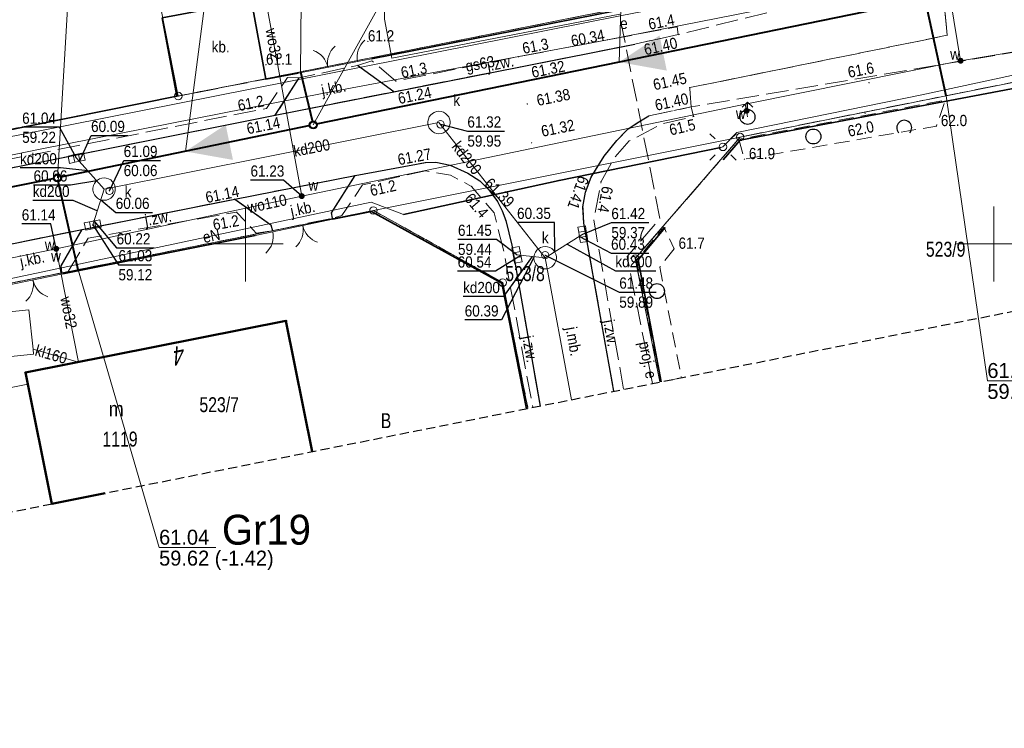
# Model space of a CAD drawing. Header units: metres. Extents: x 6473643 to 6474152, y 5887143 to 5887462.
# Tile 10 of 35: x 6473735 to 6473801, y 5887268 to 5887315. Entities that reach past the tile are written whole.
import ezdxf
from ezdxf.enums import TextEntityAlignment as Align

# ---------------------------------------------------------------- set-up
doc = ezdxf.new("R2010")
doc.units = ezdxf.units.M
doc.header["$MEASUREMENT"] = 0
for name, pattern in [('0.5_0.5', [1, 0.5, -0.5]), ('1.0_0.5', [1.5, 1, -0.5]), ('1.5_0.5', [2, 1.5, -0.5]), ('2', [0.9, 0.6, -0.3]), ('219-500', [0]), ('otob_500', [0]), ('otof_500', [0])]:
    doc.linetypes.add(name, pattern=pattern)
doc.layers.get('0').update_dxf_attribs({"color": 2, "linetype": 'CONTINUOUS', "lineweight": 5})
for name, color, linetype in [('202-punkt graniczny', 7, 'CONTINUOUS'), ('210-oznaczenie konturu użytku gruntowego', 7, 'CONTINUOUS'), ('211-numer działki ewidencyjnej', 7, 'CONTINUOUS'), ('217-kontur klasyfikacyjny', 7, 'CONTINUOUS'), ('218-kontur użytku gruntowego', 7, 'CONTINUOUS'), ('219-działka ewidencyjna', 7, 'CONTINUOUS'), ('238-Punkt adresowy budynku', 7, 'CONTINUOUS'), ('312-budynek ewidencyjny', 7, 'CONTINUOUS'), ('312-oznaczenie budynku ewidencyjnego', 7, 'CONTINUOUS'), ('312-oznaczenie budynku ewidencyjnego-Atr117', 7, 'CONTINUOUS'), ('brama', 7, 'CONTINUOUS'), ('furtka', 7, 'CONTINUOUS'), ('hydrant', 7, 'CONTINUOUS'), ('jezdnia', 7, 'CONTINUOUS'), ('jezdnia-Atr17', 7, 'CONTINUOUS'), ('komora podziemna', 7, 'CONTINUOUS'), ('kratka ściekowa', 7, 'CONTINUOUS'), ('krawężnik', 7, 'CONTINUOUS'), ('latarnia', 7, 'CONTINUOUS'), ('obszar utwardzony', 7, 'CONTINUOUS'), ('obszar utwardzony-Atr17', 7, 'CONTINUOUS'), ('obudowa ochronna przewodu', 7, 'CONTINUOUS'), ('ogrodzenie trwałe', 7, 'CONTINUOUS'), ('pikieta naturalna', 7, 'CONTINUOUS'), ('pikieta naturalna-Atr2', 7, 'CONTINUOUS'), ('pikieta sztuczna', 7, 'CONTINUOUS'), ('pikieta sztuczna-Atr2', 7, 'CONTINUOUS'), ('przewód elektroenergetyczny podziemny', 7, 'CONTINUOUS'), ('przewód elektroenergetyczny podziemny - ob. projektowany', 7, 'CONTINUOUS'), ('przewód elektroenergetyczny podziemny - ob. projektowany-Atr1', 7, 'CONTINUOUS'), ('przewód elektroenergetyczny podziemny-Atr1', 7, 'CONTINUOUS'), ('przewód gazowy', 7, 'CONTINUOUS'), ('przewód gazowy-Atr1', 7, 'CONTINUOUS'), ('przewód kanalizacyjny', 7, 'CONTINUOUS'), ('przewód kanalizacyjny-Atr1', 7, 'CONTINUOUS'), ('przewód wodociągowy', 7, 'CONTINUOUS'), ('przewód wodociągowy-Atr1', 7, 'CONTINUOUS'), ('Punkt budynku', 7, 'CONTINUOUS'), ('rzedna', 7, 'CONTINUOUS'), ('rzedna-Atr2', 7, 'CONTINUOUS'), ('rzedna-Atr3', 7, 'CONTINUOUS'), ('SJ_5_Węzły_1', 7, 'CONTINUOUS'), ('szafa elektroenergetyczna lub kontener-Atr17', 7, 'CONTINUOUS'), ('Wstawianie ramki sekcyjnej z opisem', 7, 'CONTINUOUS'), ('właz do komory lub kanału - okrągły', 7, 'CONTINUOUS'), ('właz do komory lub kanału - okrągły-Atr17', 7, 'CONTINUOUS'), ('zadrzewienie  zakrzewienie', 7, 'CONTINUOUS'), ('Zakres', 7, 'CONTINUOUS'), ('zasuwa lub zawór', 7, 'CONTINUOUS'), ('zasuwa lub zawór-Atr17', 7, 'CONTINUOUS')]:
    doc.layers.add(name, color=color, linetype=linetype)
for name, color, linetype, lineweight in [('SJ_19_Opis_Pz_1', 7, 'CONTINUOUS', 20), ('SJ_26_Teksty', 7, 'CONTINUOUS', 20), ('SJ_28_Linie_odn', 7, 'CONTINUOUS', 20), ('SJ_8_KS_GRAWITA_1', 34, 'CONTINUOUS', 40), ('SJ_8_KS_PRZYŁĄCZA', 40, 'CONTINUOUS', 40)]:
    doc.layers.add(name, color=color, linetype=linetype, lineweight=lineweight)
doc.styles.add('OPISOWY', font='GOTHIC.TTF')
doc.styles.get("Standard").update_dxf_attribs({"font": 'Working1250', "width": 0.75})
doc.linetypes.add('902-500', pattern='A,3.75,0,[1,ksztalty.shx,S=0.5,R=0,X=0,Y=0],3.75', length=7.5)

# ---------------------------------------------------------------- blocks, each defined once
blk = doc.blocks.new('PUNKTBUD')
at = {"color": 0}
blk.add_circle((0, 0), 0.045, dxfattribs=at)
blk = doc.blocks.new('202')
at = {"color": 0, "linetype": 'Continuous', "lineweight": 0}
blk.add_circle((0, 0), 0.25, dxfattribs=at)
blk = doc.blocks.new('PW01')
at = {"linetype": 'Continuous', "lineweight": 13}
h = blk.add_hatch(color=0, dxfattribs=at)
edge = h.paths.add_edge_path()
edge.add_arc((0, 0), 0.045, 0, 360)
blk = doc.blocks.new('US22')
at = {"color": 0, "linetype": 'Continuous', "lineweight": 13}
blk.add_circle((0, 0), 0.25, dxfattribs=at)
blk = doc.blocks.new('SM01')
at = {"color": 0, "linetype": 'Continuous', "lineweight": 13}
for p, q in [((-0.53, 0.531), (-0.883, 0.884)), ((0.531, 0.531), (0.884, 0.884)), ((-0.53, -0.53), (-0.883, -0.883)), ((0.531, -0.53), (0.884, -0.883))]:
    blk.add_line(p, q, dxfattribs=at)
blk.add_circle((0, 0), 0.25, dxfattribs=at)
blk = doc.blocks.new('US25')
at = {"linetype": 'Continuous', "lineweight": 0}
h = blk.add_hatch(color=0, dxfattribs=at)
edge = h.paths.add_edge_path()
edge.add_arc((0, 0), 0.2, 0, 360)
blk = doc.blocks.new('SUWH')
at = {"color": 0, "linetype": 'Continuous'}
for p in [(-0.354, 0.646), (0, 0.5), (0.354, 0.646)]:
    blk.add_line(p, (0, 1), dxfattribs=at)
blk.add_circle((0, 0), 0.5, dxfattribs=at)
blk = doc.blocks.new('US05')
at = {"color": 0, "linetype": 'Continuous', "lineweight": 13}
for p, q in [((-0.525, -0.25), (-0.525, 0.25)), ((-0.525, 0.25), (-0.175, 0.25)), ((-0.175, -0.25), (-0.175, 0.25)), ((-0.175, 0.25), (0.175, 0.25)), ((0.175, -0.25), (0.175, 0.25)), ((0.175, 0.25), (0.525, 0.25)), ((0.525, -0.25), (0.525, 0.25)), ((-0.525, -0.25), (-0.175, -0.25)), ((-0.175, -0.25), (0.175, -0.25)), ((0.175, -0.25), (0.525, -0.25))]:
    blk.add_line(p, q, dxfattribs=at)
blk = doc.blocks.new('OTZK1')
at = {"color": 0, "linetype": 'Continuous'}
blk.add_circle((0, 0), 0.5, dxfattribs=at)
blk = doc.blocks.new('OK02')
at = {"color": 0, "linetype": 'Continuous', "lineweight": 0}
for centre, start, end in [((-1.5, 0), 0, 60), ((1.5, 0), 120, 180)]:
    blk.add_arc(centre, 1.5, start, end, dxfattribs=at)
blk = doc.blocks.new('OK04')
at = {"color": 0, "linetype": 'Continuous', "lineweight": 0}
blk.add_arc((1.5, 0.001), 1.5, 120, 180, dxfattribs=at)
blk = doc.blocks.new('OTZK2')
at = {"color": 0, "linetype": 'Continuous'}
blk.add_arc((0, 0), 0.5, 318.85, 221.162, dxfattribs=at)

msp = doc.modelspace()

# ---------------------------------------------------------------- linework, layer by layer
at = {"layer": '217-kontur klasyfikacyjny', "color": 3, "linetype": '1.5_0.5', "lineweight": 18, "flags": 128}
for points in [[(6473813.93, 5887313.34), (6473783.05, 5887307.15)], [(6473783.05, 5887307.15), (6473776.04, 5887299.02)], [(6473776.04, 5887299.02), (6473777.688, 5887290.775)]]:
    msp.add_lwpolyline(points, dxfattribs=at)
at = {"layer": '218-kontur użytku gruntowego', "color": 3, "linetype": '0.5_0.5', "lineweight": 18, "flags": 128}
for points in [[(6473745.5, 5887309.89), (6473774.93, 5887315.73)], [(6473774.93, 5887315.73), (6473745.5, 5887309.89)], [(6473813.93, 5887313.34), (6473783.05, 5887307.15)], [(6473783.05, 5887307.15), (6473813.93, 5887313.34)], [(6473711.79, 5887303.22), (6473745.5, 5887309.89)], [(6473745.5, 5887309.89), (6473711.79, 5887303.22)], [(6473783.05, 5887307.15), (6473776.04, 5887299.02)], [(6473776.04, 5887299.02), (6473783.05, 5887307.15)], [(6473758.54, 5887302.24), (6473731.08, 5887296.74)], [(6473731.08, 5887296.74), (6473758.54, 5887302.24)], [(6473767.18, 5887297.42), (6473758.54, 5887302.24)], [(6473758.54, 5887302.24), (6473767.18, 5887297.42)], [(6473776.04, 5887299.02), (6473777.688, 5887290.775)], [(6473777.688, 5887290.775), (6473776.04, 5887299.02)], [(6473768.867, 5887289.008), (6473767.18, 5887297.42)], [(6473767.18, 5887297.42), (6473768.867, 5887289.008)]]:
    msp.add_lwpolyline(points, dxfattribs=at)
at = {"layer": '219-działka ewidencyjna', "color": 7, "linetype": '219-500', "lineweight": 18, "flags": 128}
for points in [[(6473745.5, 5887309.89), (6473742.599, 5887324.604)], [(6473745.5, 5887309.89), (6473774.93, 5887315.73)], [(6473813.93, 5887313.34), (6473783.05, 5887307.15)], [(6473711.79, 5887303.22), (6473745.5, 5887309.89)], [(6473783.05, 5887307.15), (6473758.54, 5887302.24)], [(6473783.05, 5887307.15), (6473776.04, 5887299.02)], [(6473758.54, 5887302.24), (6473731.08, 5887296.74)], [(6473758.54, 5887302.24), (6473767.18, 5887297.42)], [(6473777.688, 5887290.775), (6473776.04, 5887299.02)], [(6473768.867, 5887289.008), (6473767.18, 5887297.42)]]:
    msp.add_lwpolyline(points, dxfattribs=at)
at = {"layer": '312-budynek ewidencyjny', "color": 7, "linetype": 'Continuous', "lineweight": 50, "flags": 128}
for points in [[(6473735.29, 5887291.4), (6473752.69, 5887294.86)], [(6473752.69, 5887294.86), (6473754.446, 5887286.119)], [(6473737.05, 5887282.64), (6473735.29, 5887291.4)], [(6473740.604, 5887283.347), (6473737.05, 5887282.64)]]:
    msp.add_lwpolyline(points, dxfattribs=at)
at = {"layer": 'brama', "color": 7, "linetype": 'otob_500', "lineweight": 18, "flags": 128}
for points in [[(6473753.51, 5887311.42), (6473757.48, 5887312.19)], [(6473755.82, 5887301.65), (6473751.81, 5887300.82)], [(6473737.79, 5887298.01), (6473733.78, 5887297.18)]]:
    msp.add_lwpolyline(points, dxfattribs=at)
at = {"layer": 'furtka', "color": 7, "linetype": 'otof_500', "lineweight": 18, "flags": 128}
for points in [[(6473757.48, 5887312.19), (6473758.41, 5887312.38)], [(6473751.81, 5887300.82), (6473750.63, 5887300.57)]]:
    msp.add_lwpolyline(points, dxfattribs=at)
at = {"layer": 'jezdnia', "color": 7, "linetype": '1.5_0.5', "lineweight": 18, "flags": 128}
for points in [[(6473796.48, 5887317.98), (6473796.89, 5887313.95), (6473779.68, 5887310.45), (6473779.77, 5887309.16), (6473806.66, 5887313.71), (6473832.89, 5887317.8), (6473864.02, 5887321.27), (6473904.53, 5887324.33), (6473928.18, 5887325.77), (6473950.3, 5887326.96), (6473984.93, 5887329.56), (6474007.77, 5887330.78), (6474030.98, 5887332.22), (6474030.08, 5887338.4), (6474006.87, 5887336.63), (6473984.87, 5887334.82), (6473949.95, 5887332.02), (6473927.93, 5887330.99), (6473907.04, 5887329.82), (6473904.44, 5887329.67), (6473888.36, 5887328.43), (6473885.84, 5887328.17), (6473863.78, 5887325.93), (6473832.45, 5887322.41), (6473805.67, 5887319.05)], [(6473757.48, 5887311.94), (6473759.9, 5887310.18), (6473768.37, 5887311.84), (6473776.01, 5887313.36), (6473778.9, 5887314), (6473778.83, 5887314.52), (6473768.24, 5887312.52), (6473760.04, 5887310.89), (6473758.43, 5887312.25)], [(6473751.98, 5887308.6), (6473759.9, 5887310.18), (6473757.48, 5887311.94), (6473753.58, 5887311.1)], [(6473753.58, 5887311.1), (6473752.79, 5887311.12), (6473751.4, 5887309.06), (6473719.88, 5887302.85), (6473708.65, 5887300.78), (6473707.27, 5887300.56), (6473705.37, 5887301.09), (6473703.66, 5887302.21), (6473702.92, 5887303.2), (6473702.42, 5887304.44), (6473702.24, 5887306.44), (6473701.62, 5887306.16), (6473701.78, 5887304.55), (6473701.9, 5887303.88), (6473702.23, 5887302.94), (6473702.8, 5887302.08), (6473703.61, 5887301.41), (6473704.48, 5887300.88), (6473705.77, 5887300.4), (6473707.03, 5887300.09), (6473708.07, 5887300.01), (6473709.26, 5887300.16), (6473720.02, 5887302.24), (6473751.98, 5887308.6)], [(6473757.33, 5887304.57), (6473749.27, 5887303), (6473751.68, 5887301.29), (6473751.79, 5887300.89), (6473755.81, 5887301.73), (6473755.74, 5887302.09)], [(6473738.14, 5887298.16), (6473739.48, 5887300.4), (6473749.4, 5887302.13), (6473750.71, 5887300.72), (6473751.79, 5887300.89), (6473751.68, 5887301.29), (6473749.27, 5887303), (6473739.08, 5887300.97), (6473737.67, 5887298.53), (6473737.72, 5887298.08)], [(6473737.72, 5887298.08), (6473737.67, 5887298.53), (6473739.08, 5887300.97), (6473731.18, 5887299.37), (6473733.63, 5887297.77), (6473733.8, 5887297.27)]]:
    msp.add_lwpolyline(points, close=True, dxfattribs=at)
for points in [[(6473774.6, 5887290.156), (6473772.6, 5887301.4), (6473772.54, 5887302.49), (6473772.72, 5887303.46), (6473773.09, 5887304.47), (6473773.95, 5887305.87), (6473774.81, 5887306.92), (6473775.57, 5887307.7), (6473776.38, 5887308.23), (6473776.95, 5887308.56), (6473779.77, 5887309.16), (6473779.68, 5887310.45), (6473796.89, 5887313.95), (6473796.48, 5887317.98), (6473791.78, 5887317.14), (6473790.83, 5887316.93), (6473778.9, 5887314), (6473776.01, 5887313.36), (6473768.37, 5887311.84), (6473759.9, 5887310.18), (6473751.98, 5887308.6), (6473720.02, 5887302.24), (6473709.26, 5887300.16), (6473708.07, 5887300.01), (6473707.03, 5887300.09), (6473705.77, 5887300.4), (6473704.48, 5887300.88), (6473703.61, 5887301.41), (6473702.8, 5887302.08), (6473702.23, 5887302.94), (6473701.9, 5887303.88), (6473701.78, 5887304.55), (6473701.62, 5887306.16), (6473701.75, 5887307.93), (6473696.58, 5887306.42)], [(6473775.259, 5887290.288), (6473773.26, 5887301.59), (6473773.75, 5887304.17), (6473774.68, 5887305.81), (6473775.64, 5887306.89), (6473777.85, 5887308.04), (6473779.94, 5887308.52), (6473779.77, 5887309.16), (6473776.95, 5887308.56), (6473776.38, 5887308.23), (6473775.57, 5887307.7), (6473774.81, 5887306.92), (6473773.95, 5887305.87), (6473773.09, 5887304.47), (6473772.72, 5887303.46), (6473772.54, 5887302.49), (6473772.6, 5887301.4), (6473774.6, 5887290.156)], [(6473696.58, 5887306.42), (6473696.3, 5887301.05), (6473695.61, 5887289.42), (6473700.55, 5887288.23), (6473700.65, 5887289.25), (6473700.69, 5887289.57), (6473700.85, 5887290.26), (6473701.06, 5887290.9), (6473701.52, 5887291.8), (6473701.98, 5887292.36), (6473702.73, 5887293.02), (6473703.58, 5887293.59), (6473704.47, 5887294.02), (6473705.44, 5887294.32), (6473707.39, 5887294.71), (6473720.98, 5887297.33), (6473728.16, 5887298.8), (6473731.18, 5887299.37), (6473739.08, 5887300.97), (6473749.27, 5887303), (6473757.33, 5887304.57), (6473762.02, 5887305.44), (6473762.7, 5887305.46), (6473763.67, 5887305.26), (6473764.84, 5887304.74), (6473765.64, 5887304.22), (6473766.25, 5887303.62), (6473766.84, 5887302.83), (6473767.15, 5887302.21), (6473767.38, 5887301.58), (6473767.8, 5887299.92), (6473768.2, 5887297.64), (6473769.679, 5887289.17)], [(6473769.679, 5887289.17), (6473768.2, 5887297.64), (6473767.8, 5887299.92), (6473767.38, 5887301.58), (6473767.15, 5887302.21), (6473766.84, 5887302.83), (6473766.25, 5887303.62), (6473765.64, 5887304.22), (6473764.84, 5887304.74), (6473763.67, 5887305.26), (6473762.7, 5887305.46), (6473762.02, 5887305.44), (6473757.33, 5887304.57), (6473755.74, 5887302.09), (6473755.81, 5887301.73), (6473756.43, 5887301.9), (6473757.81, 5887303.95), (6473762.02, 5887304.89), (6473763.7, 5887304.59), (6473765.1, 5887303.85), (6473766.61, 5887302.08), (6473767.27, 5887299.42), (6473769.188, 5887289.072)]]:
    msp.add_lwpolyline(points, dxfattribs=at)
at = {"layer": 'komora podziemna', "color": 34, "linetype": 'Continuous', "lineweight": 18, "flags": 128}
for points in [[(6473762.37, 5887307.62), (6473762.27, 5887307.74), (6473762.21, 5887307.88), (6473762.17, 5887308.04), (6473762.17, 5887308.19), (6473762.21, 5887308.35), (6473762.27, 5887308.49), (6473762.36, 5887308.62), (6473762.48, 5887308.72), (6473762.61, 5887308.8), (6473762.76, 5887308.85), (6473762.92, 5887308.87), (6473763.07, 5887308.85), (6473763.22, 5887308.81), (6473763.36, 5887308.73), (6473763.47, 5887308.62), (6473763.57, 5887308.5), (6473763.63, 5887308.36), (6473763.67, 5887308.2), (6473763.67, 5887308.05), (6473763.63, 5887307.89), (6473763.57, 5887307.75), (6473763.48, 5887307.62), (6473763.36, 5887307.52), (6473763.23, 5887307.44), (6473763.08, 5887307.39), (6473762.92, 5887307.37), (6473762.77, 5887307.39), (6473762.62, 5887307.43), (6473762.48, 5887307.51)], [(6473739.99, 5887303.17), (6473739.89, 5887303.29), (6473739.83, 5887303.43), (6473739.79, 5887303.59), (6473739.79, 5887303.74), (6473739.83, 5887303.9), (6473739.89, 5887304.04), (6473739.98, 5887304.17), (6473740.1, 5887304.27), (6473740.23, 5887304.35), (6473740.38, 5887304.4), (6473740.54, 5887304.42), (6473740.69, 5887304.4), (6473740.84, 5887304.36), (6473740.98, 5887304.28), (6473741.09, 5887304.17), (6473741.19, 5887304.05), (6473741.25, 5887303.91), (6473741.29, 5887303.75), (6473741.29, 5887303.6), (6473741.25, 5887303.44), (6473741.19, 5887303.3), (6473741.1, 5887303.17), (6473740.98, 5887303.07), (6473740.85, 5887302.99), (6473740.7, 5887302.94), (6473740.54, 5887302.92), (6473740.39, 5887302.94), (6473740.24, 5887302.98), (6473740.1, 5887303.06)], [(6473769.47, 5887298.58), (6473769.37, 5887298.7), (6473769.31, 5887298.84), (6473769.27, 5887299), (6473769.27, 5887299.15), (6473769.31, 5887299.31), (6473769.37, 5887299.45), (6473769.46, 5887299.58), (6473769.58, 5887299.68), (6473769.71, 5887299.76), (6473769.86, 5887299.81), (6473770.02, 5887299.83), (6473770.17, 5887299.81), (6473770.32, 5887299.77), (6473770.46, 5887299.69), (6473770.57, 5887299.58), (6473770.67, 5887299.46), (6473770.73, 5887299.32), (6473770.77, 5887299.16), (6473770.77, 5887299.01), (6473770.73, 5887298.85), (6473770.67, 5887298.71), (6473770.58, 5887298.58), (6473770.46, 5887298.48), (6473770.33, 5887298.4), (6473770.18, 5887298.35), (6473770.02, 5887298.33), (6473769.87, 5887298.35), (6473769.72, 5887298.39), (6473769.58, 5887298.47)], [(6473735.82, 5887292.64), (6473733.43, 5887292.4), (6473733.13, 5887295.35), (6473735.52, 5887295.59), (6473735.79, 5887292.97)]]:
    msp.add_lwpolyline(points, close=True, dxfattribs=at)
at = {"layer": 'krawężnik', "color": 7, "linetype": 'Continuous', "lineweight": 25, "flags": 128}
for points in [[(6473701.62, 5887306.16), (6473701.78, 5887304.55), (6473701.9, 5887303.88), (6473702.23, 5887302.94), (6473702.8, 5887302.08), (6473703.61, 5887301.41), (6473704.48, 5887300.88), (6473705.77, 5887300.4), (6473707.03, 5887300.09), (6473708.07, 5887300.01), (6473709.26, 5887300.16), (6473720.02, 5887302.24), (6473751.98, 5887308.6), (6473759.9, 5887310.18), (6473768.37, 5887311.84), (6473776.01, 5887313.36)], [(6473759.9, 5887310.18), (6473757.48, 5887311.94)], [(6473751.98, 5887308.6), (6473753.58, 5887311.1)], [(6473774.6, 5887290.156), (6473772.6, 5887301.4), (6473772.54, 5887302.49), (6473772.72, 5887303.46), (6473773.09, 5887304.47), (6473773.95, 5887305.87), (6473774.81, 5887306.92), (6473775.57, 5887307.7), (6473776.38, 5887308.23), (6473776.95, 5887308.56)], [(6473731.18, 5887299.37), (6473739.08, 5887300.97), (6473749.27, 5887303), (6473757.33, 5887304.57), (6473762.02, 5887305.44), (6473762.7, 5887305.46), (6473763.67, 5887305.26), (6473764.84, 5887304.74), (6473765.64, 5887304.22), (6473766.25, 5887303.62), (6473766.84, 5887302.83), (6473767.15, 5887302.21), (6473767.38, 5887301.58), (6473767.8, 5887299.92), (6473768.2, 5887297.64), (6473769.679, 5887289.17)], [(6473755.81, 5887301.73), (6473755.74, 5887302.09), (6473757.33, 5887304.57)], [(6473749.27, 5887303), (6473751.68, 5887301.29), (6473751.79, 5887300.89)], [(6473737.72, 5887298.08), (6473737.67, 5887298.53), (6473739.08, 5887300.97)]]:
    msp.add_lwpolyline(points, dxfattribs=at)
at = {"layer": 'obszar utwardzony', "color": 7, "linetype": '1.5_0.5', "lineweight": 18, "flags": 128}
msp.add_lwpolyline([(6473751.35, 5887311.02), (6473750.4, 5887316.24), (6473744.43, 5887315.11), (6473745.4, 5887309.87)], close=True, dxfattribs=at)
at = {"layer": 'obudowa ochronna przewodu', "color": 7, "linetype": 'Continuous', "lineweight": 35, "flags": 128}
msp.add_lwpolyline([(6473781.75, 5887306.44), (6473770.95, 5887304.25), (6473760.54, 5887301.96)], dxfattribs=at)
at = {"layer": 'ogrodzenie trwałe', "color": 7, "linetype": '902-500', "lineweight": 35, "flags": 128}
for points in [[(6473758.41, 5887312.38), (6473774.82, 5887315.6), (6473790.45, 5887318.82)], [(6473704.66, 5887318.69), (6473704.3, 5887309.59), (6473707.56, 5887306.77), (6473708.53, 5887305.99), (6473711.82, 5887303.11), (6473745.4, 5887309.87)], [(6473753.51, 5887311.42), (6473751.35, 5887311.02), (6473750.4, 5887316.24), (6473744.43, 5887315.11), (6473745.4, 5887309.87)], [(6473818.95, 5887313.74), (6473783.05, 5887306.93), (6473781.92, 5887305.63)], [(6473818.95, 5887313.74), (6473783.05, 5887306.93), (6473781.92, 5887305.63)], [(6473755.82, 5887301.65), (6473758.41, 5887302.18), (6473767.13, 5887297.39), (6473768.779, 5887288.99)], [(6473778.03, 5887301.1), (6473776.23, 5887298.95), (6473777.779, 5887290.793)], [(6473778.03, 5887301.1), (6473776.23, 5887298.95), (6473777.779, 5887290.793)], [(6473737.79, 5887298.01), (6473750.63, 5887300.57)]]:
    msp.add_lwpolyline(points, dxfattribs=at)
at = {"layer": 'przewód elektroenergetyczny podziemny', "color": 1, "linetype": 'Continuous', "lineweight": 18, "flags": 128}
for points in [[(6473695.33, 5887306.99), (6473696.69, 5887308.92), (6473703.83, 5887309.67), (6473711.46, 5887302.84), (6473711.89, 5887302.73), (6473728.36, 5887306), (6473775.03, 5887315.24), (6473812.8, 5887322.62), (6473817.84, 5887323.32), (6473831.86, 5887325.27), (6473863.26, 5887329.49)], [(6473755.7, 5887320.85), (6473755.99, 5887319.59), (6473759.27, 5887316.55), (6473759.27, 5887315.02), (6473759.78, 5887312.42), (6473775, 5887315.36)], [(6473837.33, 5887316.81), (6473820.65, 5887314.7), (6473820.48, 5887314.69), (6473818.81, 5887315.01), (6473814.92, 5887314.23), (6473795.19, 5887309.96), (6473782.83, 5887307.45), (6473781.9, 5887306.49), (6473781.75, 5887306.44), (6473770.95, 5887304.25), (6473760.54, 5887301.96), (6473758.39, 5887302.79), (6473731.91, 5887297.19), (6473731.74, 5887297.16), (6473730.84, 5887297.64), (6473711.03, 5887293.57), (6473702.82, 5887285.83), (6473694.3, 5887285.92), (6473694.4, 5887289.55), (6473694.39, 5887289.72)], [(6473735.44, 5887290.62), (6473732.75, 5887290.1), (6473731.47, 5887296.2), (6473731.03, 5887297.05)]]:
    msp.add_lwpolyline(points, dxfattribs=at)
at = {"layer": 'przewód elektroenergetyczny podziemny - ob. projektowany', "color": 1, "linetype": '1.5_0.5', "lineweight": 18, "flags": 128}
msp.add_lwpolyline([(6473777.197, 5887290.676), (6473775.5, 5887299.16), (6473777.69, 5887301.7), (6473774.98, 5887315.34)], dxfattribs=at)
at = {"layer": 'przewód gazowy', "color": 40, "linetype": 'Continuous', "lineweight": 18, "flags": 128}
msp.add_lwpolyline([(6473984.21, 5887337.4), (6473964.97, 5887335.92), (6473949.07, 5887334.71), (6473944.14, 5887334.37), (6473926.74, 5887332.98), (6473910.99, 5887331.8), (6473906.37, 5887331.45), (6473901.44, 5887335.69), (6473898.54, 5887338), (6473892.16, 5887337.26), (6473891.18, 5887337.08), (6473885.29, 5887329.9), (6473861.68, 5887327.94), (6473846.99, 5887325.96), (6473832.41, 5887323.89), (6473813.49, 5887321.38), (6473793.81, 5887317.53), (6473774.19, 5887313.65), (6473755.22, 5887310.09), (6473736.37, 5887306.36), (6473711.47, 5887301.26), (6473705.4, 5887306.39), (6473698.93, 5887306.14), (6473698.16, 5887306.12)], dxfattribs=at)
at = {"layer": 'przewód kanalizacyjny', "color": 34, "linetype": 'Continuous', "lineweight": 18, "flags": 128}
for points in [[(6473770.02, 5887299.08), (6473762.92, 5887308.12), (6473740.54, 5887303.67)], [(6473740.54, 5887303.67), (6473738.7, 5887305.74)], [(6473739.78, 5887301.27), (6473740.54, 5887303.67)], [(6473770.02, 5887299.08), (6473772.54, 5887300.65)], [(6473768.13, 5887299.27), (6473770.02, 5887299.08)], [(6473771.773, 5887289.59), (6473770.02, 5887299.08)], [(6473738.82, 5887292.11), (6473735.79, 5887292.97)]]:
    msp.add_lwpolyline(points, dxfattribs=at)
at = {"layer": 'przewód kanalizacyjny-Atr1', "color": 34, "flags": 128}
for points in [[(6473739.46, 5887304.88), (6473737.63, 5887305.09), (6473734.923, 5887305.09)], [(6473740.08, 5887302.22), (6473738.48, 5887302.91), (6473735.773, 5887302.91)], [(6473771.48, 5887299.99), (6473774.71, 5887298.21), (6473777.417, 5887298.21)], [(6473769.14, 5887299.16), (6473767.24, 5887296.48), (6473764.533, 5887296.48)]]:
    msp.add_lwpolyline(points, dxfattribs=at)
at = {"layer": 'przewód wodociągowy', "color": 5, "linetype": 'Continuous', "lineweight": 18, "flags": 128}
for points in [[(6473797.78, 5887312.25), (6473795.27, 5887327.49)], [(6473894.99, 5887322.95), (6473887.57, 5887322.47), (6473863.35, 5887320.69), (6473858.48, 5887320.17), (6473848.87, 5887319.12), (6473822.02, 5887316.18), (6473817.06, 5887315.49), (6473797.78, 5887312.25), (6473783.39, 5887309.35), (6473753.75, 5887303.2), (6473737.34, 5887299.68), (6473721.98, 5887296.53), (6473719.84, 5887296.19), (6473719.33, 5887296.09), (6473697.06, 5887291.9), (6473696.76, 5887291.91)], [(6473753.75, 5887303.2), (6473750.52, 5887320.81), (6473750.26, 5887322.67), (6473751.53, 5887322.96)], [(6473783.54, 5887308.49), (6473783.48, 5887308.9), (6473783.39, 5887309.35)], [(6473738.82, 5887292.11), (6473737.34, 5887299.68)]]:
    msp.add_lwpolyline(points, dxfattribs=at)
at = {"layer": 'rzedna-Atr2', "color": 7, "flags": 128}
for points in [[(6473738.7, 5887305.74), (6473737.57, 5887307.8), (6473735.065, 5887307.8)], [(6473763.02, 5887308), (6473764.82, 5887307.55), (6473767.293, 5887307.55)], [(6473738.89, 5887305.52), (6473739.67, 5887307.25), (6473742.133, 5887307.25)], [(6473740.9, 5887303.55), (6473741.85, 5887305.58), (6473744.313, 5887305.58)], [(6473753.75, 5887303.2), (6473752.54, 5887304.27), (6473750.327, 5887304.27)], [(6473740.05, 5887304.22), (6473738.29, 5887303.94), (6473735.827, 5887303.94)], [(6473740.32, 5887302.96), (6473741.32, 5887302.11), (6473743.783, 5887302.11)], [(6473737.34, 5887299.68), (6473736.99, 5887301.34), (6473735.038, 5887301.34)], [(6473739.78, 5887301.27), (6473741.5, 5887298.61), (6473743.713, 5887298.61)], [(6473739.86, 5887301.54), (6473741.38, 5887299.74), (6473743.88, 5887299.74)], [(6473770.66, 5887299.48), (6473770.64, 5887301.44), (6473768.14, 5887301.44)], [(6473772.54, 5887300.65), (6473774.44, 5887301.43), (6473776.951, 5887301.43)], [(6473768.13, 5887299.27), (6473766.76, 5887300.31), (6473764.191, 5887300.31)], [(6473772.31, 5887300.51), (6473774.42, 5887299.38), (6473776.952, 5887299.38)], [(6473768.39, 5887299.24), (6473766.7, 5887298.19), (6473764.168, 5887298.19)], [(6473769.28, 5887299.15), (6473767.11, 5887294.92), (6473764.642, 5887294.92)], [(6473770.02, 5887299.25), (6473774.97, 5887296.78), (6473777.443, 5887296.78)]]:
    msp.add_lwpolyline(points, dxfattribs=at)
at = {"layer": 'SJ_26_Teksty'}
for p, q in [((6473745.971, 5887306.186), (6473750.033, 5887337.104)), ((6473774.964, 5887312.159), (6473775.405, 5887325.419))]:
    msp.add_line(p, q, dxfattribs=at)
at = {"layer": 'SJ_28_Linie_odn'}
for points in [[(6473754.516, 5887307.957), (6473768.551, 5887333.277), (6473772.331, 5887333.277)], [(6473753.677, 5887311.507), (6473753.842, 5887330.356), (6473757.622, 5887330.356)], [(6473737.426, 5887304.416), (6473738.817, 5887327.825), (6473742.597, 5887327.825)], [(6473796.822, 5887309.896), (6473799.568, 5887290.843), (6473803.348, 5887290.843)], [(6473738.818, 5887298.283), (6473744.217, 5887279.701), (6473747.997, 5887279.701)]]:
    msp.add_lwpolyline(points, dxfattribs=at)
at = {"layer": 'SJ_5_Węzły_1'}
for centre, radius in [((6473754.516, 5887307.957), 0.266), ((6473754.516, 5887307.957), 0.212), ((6473737.426, 5887304.416), 0.266), ((6473737.426, 5887304.416), 0.212)]:
    msp.add_circle(centre, radius, dxfattribs=at)
at = {"layer": 'SJ_8_KS_GRAWITA_1'}
for p, q in [((6473795.205, 5887316.318), (6473754.724, 5887308)), ((6473754.308, 5887307.914), (6473737.634, 5887304.459)), ((6473737.218, 5887304.375), (6473719.891, 5887300.966))]:
    msp.add_line(p, q, dxfattribs=at)
for points in [[(6473774.964, 5887312.159, 0, 2.4, 0), (6473777.903, 5887312.763, 0, 2.4, 0)], [(6473745.971, 5887306.186, 0, 2.4, 0), (6473748.909, 5887306.795, 0, 2.4, 0)]]:
    msp.add_lwpolyline(points, format="xyseb", dxfattribs=at)
at = {"layer": 'SJ_8_KS_PRZYŁĄCZA'}
for p, q in [((6473796.822, 5887309.896), (6473795.458, 5887316.153)), ((6473753.677, 5887311.507), (6473754.467, 5887308.164)), ((6473738.818, 5887298.283), (6473737.473, 5887304.209))]:
    msp.add_line(p, q, dxfattribs=at)
at = {"layer": 'Wstawianie ramki sekcyjnej z opisem', "color": 7, "linetype": 'Continuous', "lineweight": 13, "flags": 128}
for points in [[(6473750, 5887297.5), (6473750, 5887302.5)], [(6473800, 5887297.5), (6473800, 5887302.5)], [(6473747.5, 5887300), (6473752.5, 5887300)], [(6473797.5, 5887300), (6473802.5, 5887300)]]:
    msp.add_lwpolyline(points, dxfattribs=at)
at = {"layer": 'zadrzewienie  zakrzewienie', "color": 7, "linetype": '1.0_0.5', "lineweight": 18, "flags": 128}
for points in [[(6473782.97, 5887307), (6473783.33, 5887305.67), (6473796.16, 5887307.88), (6473796.77, 5887309.62)], [(6473778.63, 5887299.68), (6473777.68, 5887298.44), (6473779.13, 5887291.06), (6473777.77, 5887290.79), (6473776.12, 5887298.93), (6473777.96, 5887301.12)]]:
    msp.add_lwpolyline(points, close=True, dxfattribs=at)
at = {"layer": 'Zakres', "color": 5, "linetype": '2', "lineweight": 25, "flags": 128}
msp.add_lwpolyline([(6473676.81, 5887213.41), (6473667.74, 5887202.78), (6473659.01, 5887210.45), (6473646.22, 5887197.22), (6473711.04, 5887142.9), (6473724.09, 5887158.77), (6473713.27, 5887167.89), (6473715.19, 5887174.47), (6473715.74, 5887184.78), (6473715.02, 5887190.22), (6473713.69, 5887194.31), (6473713.69, 5887194.33), (6473711.51, 5887200.99), (6473711.05, 5887203.97), (6473710.6, 5887215.32), (6473712.4, 5887257.5), (6473712.5, 5887259.36), (6473715.25, 5887262.64), (6473716.97, 5887268.72), (6473717.54, 5887277.85), (6473718.7, 5887278.96), (6473734.03, 5887282.03), (6473761.49, 5887287.53), (6473786, 5887292.44), (6473816.32, 5887298.52), (6473820.72, 5887299.06), (6473856.75, 5887303.47), (6473865.02, 5887304.48), (6473879.04, 5887305.39), (6473905.86, 5887307.1), (6473929.16, 5887308.6), (6473952.76, 5887310.13), (6474012.11, 5887313.94), (6474012.19, 5887313.95), (6474034, 5887315.47), (6474034.15, 5887315.48), (6474067.2, 5887318.1), (6474070.83, 5887312.27), (6474109.78, 5887315.84), (6474119.74, 5887323.71), (6474125.77, 5887325.76), (6474130.41, 5887330.13), (6474132.82, 5887336.03), (6474132.55, 5887342.4), (6474129.75, 5887353.12), (6474127.58, 5887357.86), (6474123.91, 5887361.57), (6474119.19, 5887363.8), (6474113.99, 5887364.28), (6474112.58, 5887364.16), (6474098.55, 5887363.03), (6474089.61, 5887362.31), (6474048.91, 5887359.22), (6474048.87, 5887359.21), (6474015.96, 5887356.62), (6474003.54, 5887355.64), (6473983.11, 5887354.1), (6473951.21, 5887351.69), (6473913.79, 5887348.86), (6473912.21, 5887362.74), (6473912.21, 5887362.79), (6473909.47, 5887386.25), (6473908.51, 5887394.39), (6473921.49, 5887396.5), (6473947.61, 5887400.73), (6473971.66, 5887401.95), (6473989.34, 5887403.75), (6473994.99, 5887406.17), (6473999.9, 5887409.71), (6474003.01, 5887414.9), (6474003.81, 5887420.89), (6474002.18, 5887426.72), (6473998.38, 5887431.43), (6473993.03, 5887434.25), (6473960.42, 5887443.72), (6473954.98, 5887444.27), (6473941.62, 5887443.14), (6473941.16, 5887443.09), (6473938.74, 5887442.81), (6473932.71, 5887440.75), (6473928.97, 5887437.22), (6473827.76, 5887420.81), (6473827.74, 5887420.8), (6473818.01, 5887419.22), (6473821.59, 5887430.98), (6473827.8, 5887454.06), (6473804.74, 5887461.63), (6473793.55, 5887426.22), (6473796.12, 5887415.68), (6473722.82, 5887403.78), (6473688.63, 5887399.87), (6473687.59, 5887392.13), (6473687.54, 5887391.78), (6473687.03, 5887387.21), (6473674.53, 5887374.58), (6473675.94, 5887343.54), (6473681.38, 5887331.77), (6473680.33, 5887310.02), (6473679.31, 5887290.85), (6473677.82, 5887267.61), (6473677.79, 5887266.94), (6473677.55, 5887254.53), (6473677.46, 5887250.52), (6473677.46, 5887250.48), (6473677.12, 5887232.81), (6473677.12, 5887232.77), (6473676.91, 5887220.36), (6473676.91, 5887220.34), (6473676.81, 5887213.91)], close=True, dxfattribs=at)

# ---------------------------------------------------------------- block references
at = {"layer": '202-punkt graniczny', "color": 7, "linetype": 'Continuous', "lineweight": 18}
for p in [(6473745.5, 5887309.89), (6473783.05, 5887307.15), (6473758.54, 5887302.24), (6473776.04, 5887299.02), (6473767.18, 5887297.42)]:
    msp.add_blockref('202', p, dxfattribs=at)
at = {"layer": 'brama', "color": 7, "linetype": 'Continuous', "lineweight": 18}
for p, rotation in [((6473755.495, 5887311.805), 10.976), ((6473753.815, 5887301.235), 191.6939999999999), ((6473735.785, 5887297.595), 191.6939999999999)]:
    msp.add_blockref('OK02', p, dxfattribs=dict(at, rotation=rotation))
at = {"layer": 'furtka', "color": 7, "linetype": 'Continuous', "lineweight": 18}
for p, rotation in [((6473757.48, 5887312.19), 11.547), ((6473751.81, 5887300.82), 191.962)]:
    msp.add_blockref('OK04', p, dxfattribs=dict(at, rotation=rotation))
at = {"layer": 'hydrant', "color": 5, "linetype": 'Continuous', "lineweight": 18}
msp.add_blockref('SUWH', (6473783.54, 5887308.49), dxfattribs=at)
at = {"layer": 'kratka ściekowa', "color": 34, "linetype": 'Continuous', "lineweight": 18}
for p, rotation in [((6473738.7, 5887305.74), 11.659), ((6473739.78, 5887301.27), 10.619), ((6473772.54, 5887300.65), 279.077), ((6473768.13, 5887299.27), 280.359)]:
    msp.add_blockref('US05', p, dxfattribs=dict(at, rotation=rotation))
at = {"layer": 'latarnia', "color": 7, "linetype": 'Continuous', "lineweight": 18}
msp.add_blockref('SM01', (6473781.9, 5887306.49), dxfattribs=at)
at = {"layer": 'pikieta naturalna', "color": 7, "linetype": 'Continuous', "lineweight": 13}
for p in [(6473778.83, 5887314.52), (6473758.17, 5887313.54), (6473768.24, 5887312.52), (6473751.36, 5887311.98), (6473760.04, 5887310.89), (6473791.66, 5887310.78), (6473751.4, 5887309.06), (6473779.94, 5887308.52), (6473791.4, 5887308.74), (6473796.16, 5887307.88), (6473783.33, 5887305.67), (6473757.81, 5887303.95), (6473765.1, 5887303.85), (6473773.75, 5887304.17), (6473749.4, 5887302.13), (6473778.63, 5887299.68)]:
    msp.add_blockref('PW01', p, dxfattribs=at)
at = {"layer": 'pikieta sztuczna', "color": 7, "linetype": 'Continuous', "lineweight": 13}
for p in [(6473778.9, 5887314), (6473768.37, 5887311.84), (6473759.9, 5887310.18), (6473779.68, 5887310.45), (6473768.82, 5887309.36), (6473779.77, 5887309.16), (6473751.98, 5887308.6), (6473769.11, 5887306.76), (6473762.02, 5887305.44), (6473749.27, 5887303), (6473772.54, 5887302.49), (6473767.38, 5887301.58)]:
    msp.add_blockref('PW01', p, dxfattribs=at)
at = {"layer": 'Punkt budynku', "color": 5, "linetype": 'Continuous', "lineweight": 18}
for p in [(6473752.69, 5887294.86), (6473735.29, 5887291.4), (6473737.05, 5887282.64)]:
    msp.add_blockref('PUNKTBUD', p, dxfattribs=at)
at = {"layer": 'rzedna', "color": 7, "linetype": 'Continuous', "lineweight": 18}
for p in [(6473774.19, 5887313.65), (6473763.02, 5887308), (6473738.7, 5887305.74), (6473738.89, 5887305.52), (6473740.05, 5887304.22), (6473740.9, 5887303.55), (6473740.32, 5887302.96), (6473753.75, 5887303.2), (6473739.78, 5887301.27), (6473739.86, 5887301.54), (6473772.31, 5887300.51), (6473772.54, 5887300.65), (6473737.34, 5887299.68), (6473768.13, 5887299.27), (6473768.39, 5887299.24), (6473769.28, 5887299.15), (6473770.02, 5887299.25), (6473770.66, 5887299.48)]:
    msp.add_blockref('PW01', p, dxfattribs=at)
at = {"layer": 'właz do komory lub kanału - okrągły', "color": 7, "linetype": 'Continuous', "lineweight": 18}
for p in [(6473763.02, 5887308), (6473740.9, 5887303.55), (6473770.02, 5887299.25)]:
    msp.add_blockref('US22', p, dxfattribs=at)
at = {"layer": 'zadrzewienie  zakrzewienie', "color": 7, "linetype": 'Continuous', "lineweight": 18}
for name, p in [('OTZK2', (6473794.014, 5887307.767)), ('OTZK1', (6473787.94, 5887307.184)), ('OTZK1', (6473777.489, 5887296.85))]:
    msp.add_blockref(name, p, dxfattribs=at)
at = {"layer": 'zasuwa lub zawór', "color": 5, "linetype": 'Continuous', "lineweight": 18}
for p in [(6473797.78, 5887312.25), (6473783.48, 5887308.9), (6473753.75, 5887303.2), (6473737.34, 5887299.68), (6473737.34, 5887299.68)]:
    msp.add_blockref('US25', p, dxfattribs=at)

# ---------------------------------------------------------------- texts
at = {"layer": '210-oznaczenie konturu użytku gruntowego', "color": 3, "linetype": 'Continuous', "lineweight": 18, "width": 0.79}
msp.add_text('B', height=1, dxfattribs=at).set_placement((6473759.03, 5887287.69))
at = {"layer": '211-numer działki ewidencyjnej', "color": 7, "linetype": 'Continuous', "lineweight": 18, "width": 0.79}
for s, p in [('523/9', (6473795.46, 5887299.15)), ('523/8', (6473767.35, 5887297.52)), ('523/7', (6473746.91, 5887288.76))]:
    msp.add_text(s, height=1, dxfattribs=at).set_placement(p)
at = {"layer": '238-Punkt adresowy budynku', "color": 7, "linetype": 'Continuous', "lineweight": 25, "oblique": 15, "width": 0.79}
msp.add_text('4', height=1.25, rotation=191.248, dxfattribs=at).set_placement((6473745.55, 5887293.19), align=Align.CENTER)
at = {"layer": '312-oznaczenie budynku ewidencyjnego', "color": 7, "linetype": 'Continuous', "lineweight": 18, "width": 0.79}
msp.add_text('1119', height=1, dxfattribs=at).set_placement((6473740.43, 5887286.46))
at = {"layer": '312-oznaczenie budynku ewidencyjnego-Atr117', "color": 7, "width": 0.9}
msp.add_text('m', height=1, dxfattribs=at).set_placement((6473741.35, 5887288.97), align=Align.MIDDLE_CENTER)
at = {"layer": 'jezdnia-Atr17', "color": 7, "width": 0.9}
for s, rotation, p in [('j.zw.', 11.088, (6473766.21, 5887311.54)), ('j.kb.', 11.282, (6473755.14, 5887309.89)), ('j.kb.', 11.802, (6473753.08, 5887301.82)), ('j.zw.', 9.892, (6473743.33, 5887301.2)), ('j.kb.', 11.675, (6473735, 5887298.45)), ('j.mb.', 280.085, (6473771.38, 5887294.39)), ('j.mb.', 280.085, (6473771.38, 5887294.39)), ('j.zw.', 280.085, (6473773.89, 5887294.87)), ('j.zw.', 280.498, (6473768.47, 5887293.8))]:
    msp.add_text(s, height=0.75, rotation=rotation, dxfattribs=at).set_placement(p)
at = {"layer": 'obszar utwardzony-Atr17', "color": 7, "width": 0.9}
msp.add_text('kb.', height=0.75, dxfattribs=at).set_placement((6473747.73, 5887312.8))
at = {"layer": 'pikieta naturalna-Atr2', "color": 7, "width": 0.9}
for s, rotation, p in [('61.4', 10.694, (6473776.85, 5887315.05)), ('61.3', 10.694, (6473768.43, 5887313.44)), ('61.3', 11.243, (6473760.31, 5887311.82)), ('61.2', 11.145, (6473749.41, 5887309.61)), ('61.5', 12.935, (6473778.24, 5887307.98)), ('61.2', 12.586, (6473758.24, 5887303.92)), ('61.4', 259.246, (6473774.57, 5887303.77)), ('61.4', 310.468, (6473765.15, 5887303.49)), ('61.2', 9.892, (6473747.75, 5887301.65))]:
    msp.add_text(s, height=0.75, rotation=rotation, dxfattribs=at).set_placement(p, align=Align.TOP_LEFT)
for s, p in [('61.2', (6473758.17, 5887313.54)), ('61.1', (6473751.36, 5887311.98)), ('62.0', (6473796.46, 5887307.88)), ('61.9', (6473783.63, 5887305.67)), ('61.7', (6473778.93, 5887299.68))]:
    msp.add_text(s, height=0.75, dxfattribs=at).set_placement(p)
for s, rotation, p in [('61.6', 10.793, (6473790.32, 5887311.1)), ('62.0', 11.223, (6473790.32, 5887307.16))]:
    msp.add_text(s, height=0.75, rotation=rotation, dxfattribs=at).set_placement(p)
at = {"layer": 'pikieta sztuczna-Atr2', "color": 7, "width": 0.9}
for s, rotation, p in [('61.40', 12.486, (6473776.71, 5887312.61)), ('61.32', 11.252, (6473769.18, 5887311.1)), ('61.45', 12.011, (6473777.32, 5887310.27)), ('61.24', 11.088, (6473760.26, 5887309.35)), ('61.38', 11.252, (6473769.53, 5887309.22)), ('61.40', 12.011, (6473777.44, 5887308.9)), ('61.14', 11.255, (6473750.15, 5887307.33)), ('61.32', 11.252, (6473769.83, 5887307.16)), ('61.27', 10.509, (6473760.24, 5887305.26)), ('61.41', 249.88, (6473772.27, 5887304.62)), ('61.14', 11.267, (6473747.4, 5887302.73))]:
    msp.add_text(s, height=0.75, rotation=rotation, dxfattribs=at).set_placement(p)
msp.add_text('61.39', height=0.75, rotation=315.473, dxfattribs=at).set_placement((6473766.16, 5887304.23), align=Align.MIDDLE_LEFT)
at = {"layer": 'przewód elektroenergetyczny podziemny - ob. projektowany-Atr1', "color": 1, "width": 0.9}
msp.add_text('proj. e', height=0.75, rotation=281.31, dxfattribs=at).set_placement((6473776.64, 5887293.48), align=Align.MIDDLE_LEFT)
at = {"layer": 'przewód elektroenergetyczny podziemny-Atr1', "color": 1, "width": 0.9}
msp.add_text('eN', height=0.75, rotation=12.747, dxfattribs=at).set_placement((6473747.15, 5887300.42), align=Align.MIDDLE_LEFT)
at = {"layer": 'przewód gazowy-Atr1', "color": 40, "width": 0.9}
msp.add_text('gs63', height=0.75, rotation=10.628, dxfattribs=at).set_placement((6473764.7, 5887311.87), align=Align.MIDDLE_LEFT)
at = {"layer": 'przewód kanalizacyjny-Atr1', "color": 34, "width": 0.9}
for s, rotation, p in [('kd200', 11.245, (6473753.21, 5887306.19)), ('kd200', 308.146, (6473764.02, 5887306.72)), ('kl160', 344.155, (6473735.97, 5887292.92))]:
    msp.add_text(s, height=0.75, rotation=rotation, dxfattribs=at).set_placement(p, align=Align.MIDDLE_LEFT)
for p in [(6473734.923, 5887305.098), (6473735.773, 5887302.918), (6473774.71, 5887298.218), (6473764.533, 5887296.488)]:
    msp.add_text('kd200', height=0.75, dxfattribs=at).set_placement(p, align=Align.BOTTOM_LEFT)
at = {"layer": 'przewód wodociągowy-Atr1', "color": 5, "width": 0.9}
for s, rotation, p in [('wo32', 280.394, (6473751.69, 5887314.41)), ('wo110', 12.107, (6473750.13, 5887302.42)), ('wo32', 281.062, (6473737.97, 5887296.47))]:
    msp.add_text(s, height=0.75, rotation=rotation, dxfattribs=at).set_placement(p, align=Align.MIDDLE_LEFT)
at = {"layer": 'rzedna-Atr2', "color": 7, "width": 0.9}
msp.add_text('60.34', height=0.75, rotation=10.628, dxfattribs=at).set_placement((6473771.82, 5887313.2))
for s, p in [('61.04', (6473735.065, 5887307.808)), ('60.09', (6473739.67, 5887307.258)), ('61.32', (6473764.82, 5887307.558)), ('61.09', (6473741.85, 5887305.588)), ('60.06', (6473735.827, 5887303.948)), ('61.23', (6473750.327, 5887304.277)), ('60.06', (6473741.32, 5887302.118)), ('61.14', (6473735.038, 5887301.348)), ('60.35', (6473768.14, 5887301.448)), ('61.42', (6473774.44, 5887301.438)), ('61.45', (6473764.191, 5887300.317)), ('60.22', (6473741.38, 5887299.748)), ('60.43', (6473774.42, 5887299.388)), ('61.03', (6473741.5, 5887298.618)), ('60.54', (6473764.168, 5887298.198)), ('61.48', (6473774.97, 5887296.788)), ('60.39', (6473764.642, 5887294.928))]:
    msp.add_text(s, height=0.75, dxfattribs=at).set_placement(p, align=Align.BOTTOM_LEFT)
at = {"layer": 'rzedna-Atr3', "color": 7, "width": 0.9}
for s, p in [('59.22', (6473735.065, 5887306.532)), ('59.95', (6473764.82, 5887306.282)), ('60.06', (6473741.85, 5887304.312)), ('59.37', (6473774.44, 5887300.162)), ('59.44', (6473764.191, 5887299.042)), ('59.12', (6473741.5, 5887297.343)), ('59.89', (6473774.97, 5887295.513))]:
    msp.add_text(s, height=0.75, dxfattribs=at).set_placement(p, align=Align.BOTTOM_LEFT)
at = {"layer": 'SJ_19_Opis_Pz_1', "style": 'OPISOWY'}
msp.add_text('Gr19', height=2, dxfattribs=at).set_placement((6473748.417, 5887279.901))
at = {"layer": 'SJ_26_Teksty', "style": 'OPISOWY'}
for s, p in [('61.72', (6473799.568, 5887291.043)), ('59.92 (-1.80)', (6473799.568, 5887289.643)), ('61.04', (6473744.217, 5887279.901)), ('59.62 (-1.42)', (6473744.217, 5887278.501))]:
    msp.add_text(s, height=1, dxfattribs=at).set_placement(p)
at = {"layer": 'szafa elektroenergetyczna lub kontener-Atr17', "color": 1, "width": 0.9}
msp.add_text('e', height=0.75, dxfattribs=at).set_placement((6473775.03, 5887314.37))
at = {"layer": 'właz do komory lub kanału - okrągły-Atr17', "color": 7, "width": 0.9}
for p in [(6473763.88, 5887309.23), (6473741.92, 5887303.12)]:
    msp.add_text('k', height=0.75, dxfattribs=at).set_placement(p)
msp.add_text('k', height=0.75, dxfattribs=at).set_placement((6473769.8, 5887300.42), align=Align.MIDDLE_LEFT)
at = {"layer": 'zasuwa lub zawór-Atr17', "color": 5, "width": 0.9}
for p in [(6473797.08, 5887312.33), (6473782.76, 5887308.36), (6473754.2, 5887303.56), (6473736.58, 5887299.57), (6473737, 5887298.82)]:
    msp.add_text('w', height=0.75, dxfattribs=at).set_placement(p)

doc.saveas('drawing.dxf')
